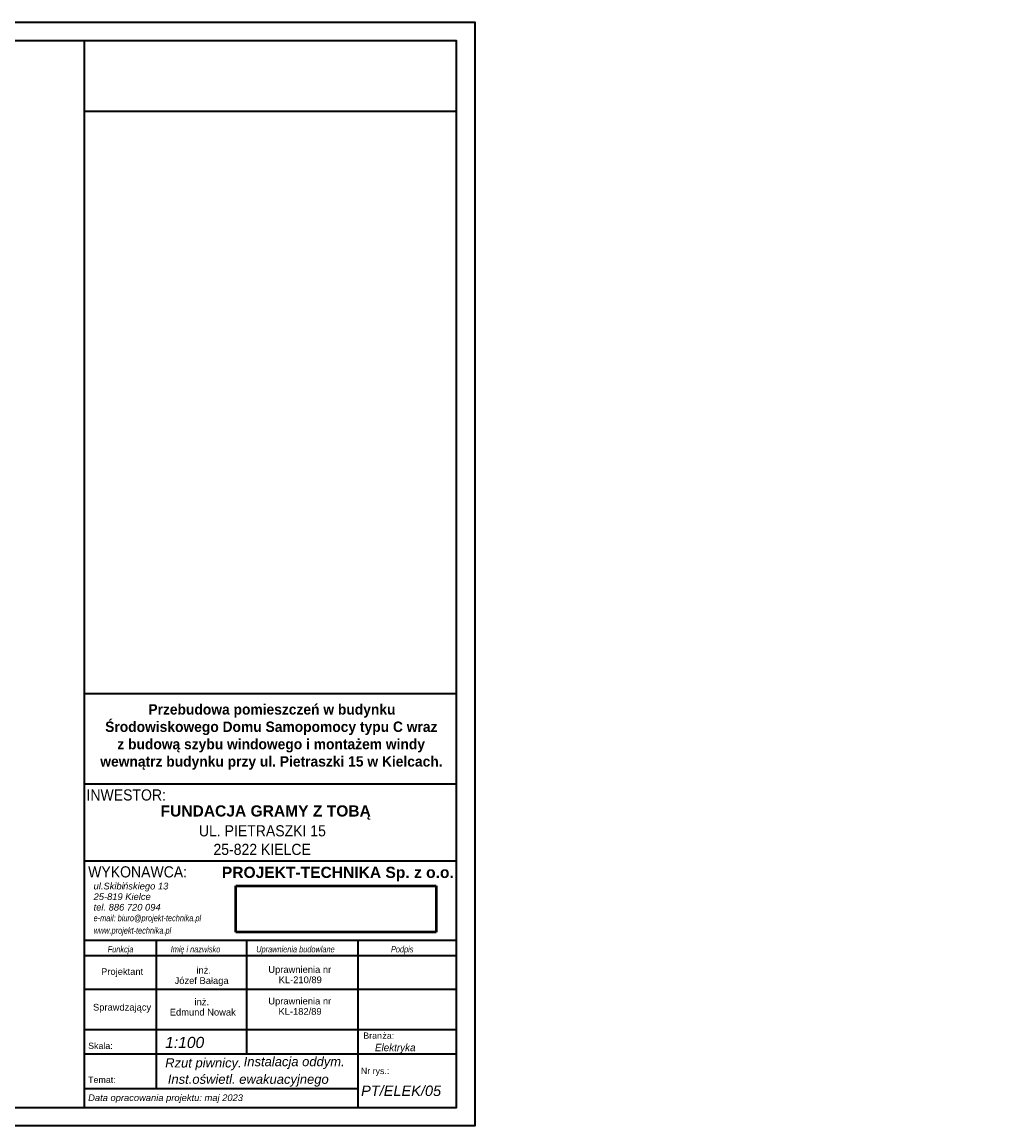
# Model space of a CAD drawing. Header units: centimetres. Extents: x 14504 to 44111, y -18976 to -7683.
# Tile 24 of 141: x 18386 to 21016, y -15068 to -12098. Entities that reach past the tile are written whole.
import ezdxf

# ---------------------------------------------------------------- set-up
doc = ezdxf.new("R2010")
doc.units = ezdxf.units.CM
for name, color, linetype, lineweight in [('_gruba', 90, 'Continuous', 35), ('G-ANNO-TTLB', 6, 'Continuous', 9), ('zbrojenie', 2, 'Continuous', 50)]:
    doc.layers.add(name, color=color, linetype=linetype, lineweight=lineweight)
doc.styles.add('Arial_10', font='arial.ttf', dxfattribs={"height": 1.8})
doc.styles.add('Arial_8', font='arial.ttf', dxfattribs={"height": 350})
doc.styles.add('Arial_9', font='arial.ttf', dxfattribs={"width": 0.9, "height": 2.2})
doc.styles.add('Arial_B', font='arialbd.ttf', dxfattribs={"height": 3})
doc.styles.add('Arial_B_1', font='arialbd.ttf', dxfattribs={"width": 0.95, "height": 2.4})
doc.styles.add('Arial_I', font='ariali.ttf', dxfattribs={"height": 1.8})
doc.styles.add('Arial_I_1', font='ariali.ttf', dxfattribs={"width": 0.8, "height": 1.8})
doc.styles.add('Arial_I_2', font='ariali.ttf', dxfattribs={"width": 0.95, "height": 2})
doc.styles.add('Arial_I_3', font='ariali.ttf', dxfattribs={"height": 3})
picture_1 = doc.add_image_def('image1.jpg', size_in_pixel=(2192, 508))

msp = doc.modelspace()

# ---------------------------------------------------------------- linework, layer by layer
at = {"layer": '_gruba'}
for p, q in [((18552.2, -12147.6), (18552.2, -15017.6)), ((18552.2, -12336.9), (19553.8, -12336.9)), ((18552.2, -13904.1), (19551.6, -13904.1)), ((18552.2, -14147.1), (19551.6, -14147.1)), ((18552.2, -14147.1), (19551.6, -14147.1)), ((18552.2, -14354.1), (19551.6, -14354.1)), ((18552.2, -14567.7), (19551.6, -14567.7)), ((18746.6, -14567.7), (18746.6, -14968.2)), ((18989.4, -14567.7), (18989.4, -14873.5)), ((19289.2, -14567.7), (19289.2, -15017.6)), ((18552.2, -14609), (19551.6, -14609)), ((18552.2, -14699.9), (19551.6, -14699.9)), ((18554.4, -14808), (19553.8, -14808)), ((18554.4, -14873.5), (19553.8, -14873.5)), ((19289.2, -14968.2), (18554.4, -14968.2))]:
    msp.add_line(p, q, dxfattribs=at)
for points in [[(14503.8, -12097.6), (19603.8, -12097.6), (19603.8, -15067.6), (14503.8, -15067.6)], [(14553.8, -15017.6), (19553.8, -15017.6), (19553.8, -12147.6), (14553.8, -12147.6)]]:
    msp.add_lwpolyline(points, dxfattribs=at)

# ---------------------------------------------------------------- texts
at = {"layer": 'G-ANNO-TTLB', "attachment_point": 1}
for s, insert, char_height, width, style in [('\\A1;\\pi153.657;Przebudowa pomieszczeń w budynku \\P\\pi37.4677;Środowiskowego Domu Samopomocy typu C wraz \\P\\pi70.0917;z\\~budową szybu windowego i montażem windy \\P\\pi24.2675;wewnątrz budynku przy ul. Pietraszki 15 w Kielcach.', (18571.6, -13932.8), 28, 966.852, 'Arial_B_1'), ('INWESTOR:', (18558.8, -14162), 30, 295.021, 'Arial_9'), ('\\pi133.33;FUNDACJA GRAMY Z TOBĄ', (18624.7, -14205.1), 30, 829.17, 'Arial_B'), ('\\pi14.7489;UL. PIETRASZKI 15 \\P\\pi53.8676;25-822 KIELCE', (18846.5, -14258.5), 30, 366.703, 'Arial_9'), ('WYKONAWCA:', (18563.3, -14369), 30, 367.975, 'Arial_9'), ('PROJEKT-TECHNIKA Sp. z o.o.', (18923, -14370.3), 30, 647.764, 'Arial_B'), ('ul.Skibi', (18577.9, -14413.3), 18, 96.203, 'Arial_I'), ('ńskiego 13', (18657.3, -14413.3), 18, 145.907, 'Arial_I'), ('25-819 Kielce', (18577.9, -14441.7), 18, 183.586, 'Arial_I'), ('tel. 886 720 094', (18577.9, -14470.2), 18, 214.852, 'Arial_I'), ('e-mail: biuro@projekt-technika.pl', (18577.9, -14499.8), 17, 435.316, 'Arial_I_1'), ('www.projekt-technika.pl', (18577.9, -14533.3), 17, 313.46, 'Arial_I_1'), ('Funkcja', (18615.8, -14583.7), 17, 105.823, 'Arial_I_1'), ('ę i nazwisko', (18811.2, -14583.7), 17, 161.941, 'Arial_I_1'), ('Uprawnienia budowlane', (19015.5, -14583.7), 17, 319.072, 'Arial_I_1'), ('Podpis', (19378, -14583.7), 17, 92.194, 'Arial_I_1'), ('Imi', (18785.4, -14583.7), 17, 38.481, 'Arial_I_1'), ('Projektant', (18598.1, -14643.3), 18, 133.882, 'Arial_10'), ('inż.', (18854.5, -14639.7), 18, 109.446, 'Arial_10'), ('Uprawnienia nr ', (19048, -14637.7), 18, 205.232, 'Arial_10'), ('Józef Bałaga', (18795.8, -14667.5), 18, 303.142, 'Arial_10'), ('KL-210/89 ', (19075.8, -14665.5), 18, 100.211, 'Arial_10'), ('inż.', (18849.4, -14724.7), 18, 109.446, 'Arial_10'), ('Uprawnienia nr ', (19048, -14722.7), 18, 205.232, 'Arial_10'), ('Sprawdzający', (18576.3, -14739.2), 18, 133.882, 'Arial_10'), ('Edmund Nowak', (18782.9, -14752.5), 18, 303.142, 'Arial_10'), ('KL-182/89', (19075.3, -14750.5), 18, 100.211, 'Arial_10'), ('Bran', (19303.5, -14816.1), 17, 62.532, 'Arial_8'), ('ża:', (19355, -14816.1), 17, 38.481, 'Arial_8'), ('Skala:', (18563.3, -14843.5), 17, 80.97, 'Arial_8'), ('1:100', (18770.5, -14827.9), 30, 129.873, 'Arial_I_3'), ('Elektryka', (19334.9, -14846.6), 20, 264.276, 'Arial_I_2'), ('Rzut piwnicy.', (18770.5, -14885.3), 25, 1043.177, 'Arial_I_3'), ('Instalacja oddym.', (18981.7, -14881.9), 25, 1043.177, 'Arial_I_3'), ('Temat:', (18563.3, -14934.7), 17, 91.392, 'Arial_8'), ('Inst.oświetl. ewakuacyjnego', (18777.6, -14929.3), 25, 1043.177, 'Arial_I_3'), ('Nr rys.:', (19297, -14911.1), 17, 92.996, 'Arial_8'), ('PT/ELEK/05', (19297.6, -14959), 28, 260.548, 'Arial_I_3'), ('Data opracowania projektu: maj 2023', (18563.3, -14982.7), 18, 544.346, 'Arial_I')]:
    msp.add_mtext(s, dxfattribs=dict(at, insert=insert, char_height=char_height, width=width, style=style))

# ---------------------------------------------------------------- pictures from other files: only their frames are drawn
at = {"layer": 'zbrojenie', "color": 7, "ltscale": 30, "true_color": 0xffffff}
image = msp.add_image(picture_1, insert=(18960.7, -14546.1), size_in_units=(538.4, 124.8), dxfattribs=at)
image.dxf.flags = 7

doc.saveas('drawing.dxf')
